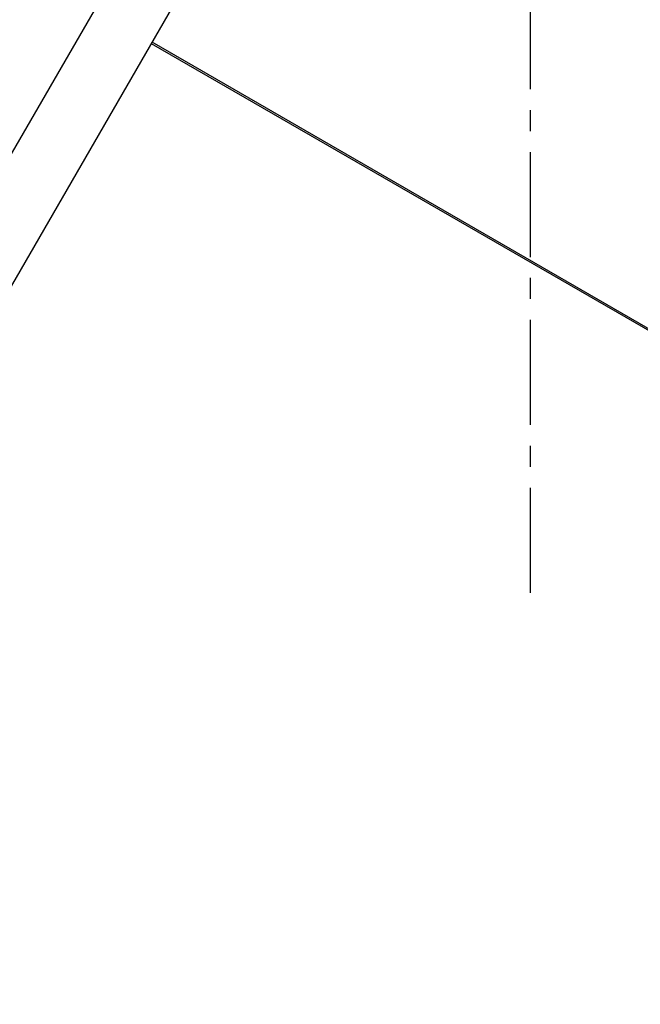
# Model space of a CAD drawing. Header units: millimetres. Extents: x 0 to 7560, y 0 to 5346.
# Tile 10 of 92: x 1538 to 1726, y 418 to 716. Entities that reach past the tile are written whole.
import ezdxf

# ---------------------------------------------------------------- set-up
doc = ezdxf.new("R2010")
doc.units = ezdxf.units.MM
doc.linetypes.add('CENTER', pattern=[50.8, 31.75, -6.35, 6.35, -6.35])
doc.layers.add('M2001303_PBL1239', color=7, linetype='Continuous')
doc.layers.add('M2310102_PBL1418', color=7, linetype='Continuous')

msp = doc.modelspace()

# ---------------------------------------------------------------- linework, layer by layer
at = {"color": 1, "linetype": 'CENTER'}
msp.add_line((1692.687, 542.752), (1692.687, 1504.855), dxfattribs=at)
at = {"layer": 'M2001303_PBL1239', "color": 7}
for p, q in [((1578.167, 709.448), (1737.937, 617.205)), ((1577.917, 709.015), (1737.687, 616.772))]:
    msp.add_line(p, q, dxfattribs=at)
at = {"layer": 'M2310102_PBL1418', "color": 7}
for p, q in [((1659.266, 889.916), (1392.688, 428.189)), ((1676.587, 879.916), (1410.008, 418.189))]:
    msp.add_line(p, q, dxfattribs=at)

doc.saveas('drawing.dxf')
